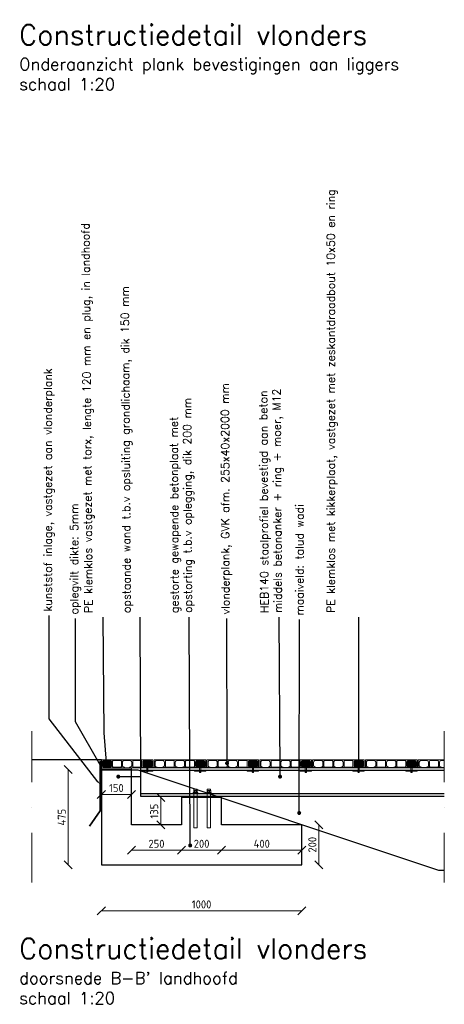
# Model space of a CAD drawing. Header units: metres. Extents: x -95462 to 707558, y 0 to 358316.
# Tile 22 of 50: x 183397 to 185514, y 221612 to 226523. Entities that reach past the tile are written whole.
import ezdxf
from ezdxf import colors
from ezdxf.entities.mleader import LeaderData, LeaderLine
from ezdxf.math import Vec2, Vec3

# ---------------------------------------------------------------- set-up
doc = ezdxf.new("R2010")
doc.units = ezdxf.units.M
doc.header["$LTSCALE"] = 20
doc.linetypes.add('DASHDOT', pattern=[25.4, 12.7, -6.35, 0, -6.35])
doc.layers.add('BL14_TALUD', color=11, linetype='Continuous')
doc.layers.add('tt00_tekst', color=7, linetype='Continuous')
for name, color, linetype, lineweight in [('N-WE-BC-BETONVORM_TALUDVLEUGELS-G', 3, 'Continuous', 25), ('N-WE-HC-HOUTVORM-G', 30, 'Continuous', 18), ('N-WE-HC-HOUTVORM-KLEMKLOS-G', 11, 'Continuous', 15), ('N-WE-SC-STAALVORM_HEA 140-G', 140, 'Continuous', 25), ('N-WE-VH-VERHARDING_GEOTEXTIEL-G', 252, 'Continuous', 35), ('TL46_Oplegvilt', 2, 'Continuous', 13), ('TL49_Doorsteekanker', 11, 'Continuous', 13), ('TL49_kikkerplaat', 11, 'Continuous', 13), ('X-XX-AL-AANPIJLING-M', 7, 'Continuous', 18), ('X-XX-AL-BREEKLIJN-G', 7, 'DASHDOT', 18), ('X-XX-AL-M', 7, 'Continuous', 18)]:
    doc.layers.add(name, color=color, linetype=linetype, lineweight=lineweight)
doc.styles.add('NLCS-ISO', font='NLCS-ISO.ttf')
doc.styles.add('ROMANS', font='romans.shx')
doc.dimstyles.new('NLCS RODOR-DIM-020mm$0', dxfattribs={"dimscale": 20, "dimtxt": 2, "dimasz": 2, "dimexe": 1.25, "dimexo": 0.625, "dimtad": 1, "dimdec": 0, "dimzin": 1, "dimdsep": 46, "dimtxsty": 'NLCS-ISO', "dimblk": 'OBLIQUE', "dimcen": 0, "dimse1": 1, "dimse2": 1, "dimclrd": 256, "dimclre": 1, "dimclrt": 256, "dimadec": 0, "dimazin": 0, "dimtfac": 1, "dimtdec": 0, "dimtmove": 0, "dimatfit": 0, "dimfxl": 1, "dimtolj": 1, "dimtzin": 0, "dimlwd": -1, "dimlwe": -1, "dimarcsym": 0})

# ---------------------------------------------------------------- blocks, each defined once
blk = doc.blocks.new('_Oblique')
at = {"color": 0, "linetype": 'ByBlock', "lineweight": -2}
blk.add_line((-0.5, -0.5), (0.5, 0.5), dxfattribs=at)
blk = doc.blocks.new('*D102')
at = {"layer": 'Defpoints', "color": 0, "transparency": 16777216}
for p in [(183803.8, 222307.7), (184803.8, 222307.7), (184803.8, 222077.5)]:
    blk.add_point(p, dxfattribs=at)
at = {"layer": 'X-XX-AL-M', "transparency": 16777216}
blk.add_line((183803.8, 222077.5), (184803.8, 222077.5), dxfattribs=at)
at = {"layer": 'X-XX-AL-M', "transparency": 16777216, "xscale": 40, "yscale": 40, "zscale": 40, "rotation": 180}
blk.add_blockref('_Oblique', (183803.8, 222077.5), dxfattribs=at)
at = {"layer": 'X-XX-AL-M', "transparency": 16777216, "xscale": 40, "yscale": 40, "zscale": 40}
blk.add_blockref('_Oblique', (184803.8, 222077.5), dxfattribs=at)
at = {"layer": 'X-XX-AL-M', "transparency": 16777216, "insert": (184303.8, 222110), "char_height": 40, "attachment_point": 5, "style": 'NLCS-ISO'}
blk.add_mtext('\\A1;1000', dxfattribs=at)
blk = doc.blocks.new('*D103')
at = {"layer": 'Defpoints', "color": 0, "transparency": 16777216}
for p in [(184803.8, 222507.7), (184803.8, 222307.7), (184888.8, 222307.7)]:
    blk.add_point(p, dxfattribs=at)
at = {"layer": 'X-XX-AL-M', "transparency": 16777216}
blk.add_line((184888.8, 222507.7), (184888.8, 222307.7), dxfattribs=at)
at = {"layer": 'X-XX-AL-M', "transparency": 16777216, "xscale": 40, "yscale": 40, "zscale": 40}
for p, rotation in [((184888.8, 222507.7), 90), ((184888.8, 222307.7), 270)]:
    blk.add_blockref('_Oblique', p, dxfattribs=dict(at, rotation=rotation))
at = {"layer": 'X-XX-AL-M', "transparency": 16777216, "insert": (184856.3, 222407.7), "char_height": 40, "attachment_point": 5, "rotation": 90, "style": 'NLCS-ISO'}
blk.add_mtext('\\A1;200', dxfattribs=at)
blk = doc.blocks.new('*D104')
at = {"layer": 'Defpoints', "color": 0, "transparency": 16777216}
for p in [(183803.8, 222782.7), (183638.9, 222307.7), (183803.8, 222307.7)]:
    blk.add_point(p, dxfattribs=at)
at = {"layer": 'X-XX-AL-M', "transparency": 16777216}
blk.add_line((183638.9, 222782.7), (183638.9, 222307.7), dxfattribs=at)
at = {"layer": 'X-XX-AL-M', "transparency": 16777216, "xscale": 40, "yscale": 40, "zscale": 40}
for p, rotation in [((183638.9, 222782.7), 90), ((183638.9, 222307.7), 270)]:
    blk.add_blockref('_Oblique', p, dxfattribs=dict(at, rotation=rotation))
at = {"layer": 'X-XX-AL-M', "transparency": 16777216, "insert": (183606.4, 222545.2), "char_height": 40, "attachment_point": 5, "rotation": 90, "style": 'NLCS-ISO'}
blk.add_mtext('\\A1;475', dxfattribs=at)
blk = doc.blocks.new('*D105')
at = {"layer": 'Defpoints', "color": 0, "transparency": 16777216}
for p in [(184203.8, 222507.7), (184403.8, 222507.7), (184403.8, 222380)]:
    blk.add_point(p, dxfattribs=at)
at = {"layer": 'X-XX-AL-M', "transparency": 16777216}
blk.add_line((184203.8, 222380), (184403.8, 222380), dxfattribs=at)
at = {"layer": 'X-XX-AL-M', "transparency": 16777216, "xscale": 40, "yscale": 40, "zscale": 40, "rotation": 180}
blk.add_blockref('_Oblique', (184203.8, 222380), dxfattribs=at)
at = {"layer": 'X-XX-AL-M', "transparency": 16777216, "xscale": 40, "yscale": 40, "zscale": 40}
blk.add_blockref('_Oblique', (184403.8, 222380), dxfattribs=at)
at = {"layer": 'X-XX-AL-M', "transparency": 16777216, "insert": (184303.8, 222412.5), "char_height": 40, "attachment_point": 5, "style": 'NLCS-ISO'}
blk.add_mtext('\\A1;200', dxfattribs=at)
blk = doc.blocks.new('*D106')
at = {"layer": 'Defpoints', "color": 0, "transparency": 16777216}
for p in [(183803.8, 222782.7), (183953.8, 222782.7), (183953.8, 222658)]:
    blk.add_point(p, dxfattribs=at)
at = {"layer": 'X-XX-AL-M', "transparency": 16777216}
blk.add_line((183803.8, 222658), (183953.8, 222658), dxfattribs=at)
at = {"layer": 'X-XX-AL-M', "transparency": 16777216, "xscale": 40, "yscale": 40, "zscale": 40, "rotation": 180}
blk.add_blockref('_Oblique', (183803.8, 222658), dxfattribs=at)
at = {"layer": 'X-XX-AL-M', "transparency": 16777216, "xscale": 40, "yscale": 40, "zscale": 40}
blk.add_blockref('_Oblique', (183953.8, 222658), dxfattribs=at)
at = {"layer": 'X-XX-AL-M', "transparency": 16777216, "insert": (183878.8, 222690.5), "char_height": 40, "attachment_point": 5, "style": 'NLCS-ISO'}
blk.add_mtext('\\A1;150', dxfattribs=at)
blk = doc.blocks.new('*D123')
at = {"layer": 'Defpoints', "color": 0, "transparency": 16777216}
for p in [(183953.8, 222507.7), (184203.8, 222507.7), (184203.8, 222380)]:
    blk.add_point(p, dxfattribs=at)
at = {"layer": 'X-XX-AL-M', "transparency": 16777216}
blk.add_line((183953.8, 222380), (184203.8, 222380), dxfattribs=at)
at = {"layer": 'X-XX-AL-M', "transparency": 16777216, "xscale": 40, "yscale": 40, "zscale": 40, "rotation": 180}
blk.add_blockref('_Oblique', (183953.8, 222380), dxfattribs=at)
at = {"layer": 'X-XX-AL-M', "transparency": 16777216, "xscale": 40, "yscale": 40, "zscale": 40}
blk.add_blockref('_Oblique', (184203.8, 222380), dxfattribs=at)
at = {"layer": 'X-XX-AL-M', "transparency": 16777216, "insert": (184078.8, 222412.5), "char_height": 40, "attachment_point": 5, "style": 'NLCS-ISO'}
blk.add_mtext('\\A1;250', dxfattribs=at)
blk = doc.blocks.new('*D124')
at = {"layer": 'Defpoints', "color": 0, "transparency": 16777216}
for p in [(184403.8, 222507.7), (184803.8, 222507.7), (184803.8, 222380)]:
    blk.add_point(p, dxfattribs=at)
at = {"layer": 'X-XX-AL-M', "transparency": 16777216}
blk.add_line((184403.8, 222380), (184803.8, 222380), dxfattribs=at)
at = {"layer": 'X-XX-AL-M', "transparency": 16777216, "xscale": 40, "yscale": 40, "zscale": 40, "rotation": 180}
blk.add_blockref('_Oblique', (184403.8, 222380), dxfattribs=at)
at = {"layer": 'X-XX-AL-M', "transparency": 16777216, "xscale": 40, "yscale": 40, "zscale": 40}
blk.add_blockref('_Oblique', (184803.8, 222380), dxfattribs=at)
at = {"layer": 'X-XX-AL-M', "transparency": 16777216, "insert": (184603.8, 222412.5), "char_height": 40, "attachment_point": 5, "style": 'NLCS-ISO'}
blk.add_mtext('\\A1;400', dxfattribs=at)
blk = doc.blocks.new('_Dot')
at = {"color": 0, "linetype": 'ByBlock', "lineweight": -2}
blk.add_line((-0.5, 0), (-1, 0), dxfattribs=at)
at = {"color": 0, "linetype": 'ByBlock', "const_width": 0.5}
blk.add_lwpolyline([(-0.25, 0, 1), (0.25, 0, 1)], format="xyb", close=True, dxfattribs=at)
blk = doc.blocks.new('*D81')
at = {"layer": 'Defpoints', "color": 0, "transparency": 16777216}
for p in [(184203.8, 222642.7), (184099.9, 222507.7), (184203.8, 222507.7)]:
    blk.add_point(p, dxfattribs=at)
at = {"layer": 'X-XX-AL-M', "transparency": 16777216}
blk.add_line((184099.9, 222642.7), (184099.9, 222507.7), dxfattribs=at)
at = {"layer": 'X-XX-AL-M', "transparency": 16777216, "xscale": 40, "yscale": 40, "zscale": 40}
for p, rotation in [((184099.9, 222642.7), 90), ((184099.9, 222507.7), 270)]:
    blk.add_blockref('_Oblique', p, dxfattribs=dict(at, rotation=rotation))
at = {"layer": 'X-XX-AL-M', "transparency": 16777216, "insert": (184067.4, 222575.2), "char_height": 40, "attachment_point": 5, "rotation": 90, "style": 'NLCS-ISO'}
blk.add_mtext('\\A1;135', dxfattribs=at)
blk = doc.blocks.new('A$C8326db8a')
at = {"layer": 'N-WE-HC-HOUTVORM-G', "flags": 128}
blk.add_lwpolyline([(201, 40), (156.5, 40), (100.5, 40), (56, 40), (0, 40), (0, 0), (15.2, 0), (15.2, 4), (13.2, 4), (7, 7.6, -0.267949), (5, 11.1), (5, 29, -0.414214), (13, 37), (43, 37, -0.414214), (51, 29), (51, 10.9, -0.267949), (49, 7.4), (43.1, 4), (40.8, 4), (40.8, 0), (56, 0), (100.5, 0), (115.8, 0), (115.8, 4), (113.8, 4), (107.5, 7.6, -0.267949), (105.5, 11.1), (105.5, 29, -0.414214), (113.5, 37), (143.5, 37, -0.414214), (151.5, 29), (151.5, 10.9, -0.267949), (149.5, 7.4), (143.6, 4), (141.2, 4), (141.2, 0), (156.5, 0), (201.5, 0), (216.8, 0), (216.8, 4), (214.8, 4), (208.5, 7.6, -0.267949), (206.5, 11.1), (206.5, 29, -0.414214), (214.5, 37), (244.5, 37, -0.414214), (252.5, 29), (252.5, 10.9, -0.267949), (250.5, 7.4), (244.6, 4), (242.2, 4), (242.2, 0), (257.5, 0), (257.5, 40), (201.5, 40)], format="xyb", dxfattribs=at)
for points in [[(56, 8), (56, 33, -0.414214), (60, 37), (96.5, 37, -0.414214), (100.5, 33), (100.5, 8, -0.414214), (96.5, 4), (60, 4, -0.414214)], [(156.5, 8), (156.5, 33, -0.414214), (160.5, 37), (197, 37, -0.414214), (201, 33), (201, 8, -0.414214), (197, 4), (160.5, 4, -0.414214)]]:
    blk.add_lwpolyline(points, format="xyb", close=True, dxfattribs=at)
blk = doc.blocks.new('A$C301965ac')
at = {"layer": 'TL49_Doorsteekanker'}
for p, q in [((-1.5, 3.5), (-1.5, 8.5)), ((1.5, 3.5), (1.5, 8.5))]:
    blk.add_line(p, q, dxfattribs=at)
for points in [[(5.5, 10), (-5.5, 10), (-5.5, 8.5), (5.5, 8.5)], [(4.5, 8.5), (-4.5, 8.5), (-4.5, 3.5), (4.5, 3.5)]]:
    blk.add_lwpolyline(points, close=True, dxfattribs=at)
blk.add_lwpolyline([(-4, 3.5), (-4, 0), (4, 0), (4, 3.5)], dxfattribs=at)

msp = doc.modelspace()

# ---------------------------------------------------------------- hatches: boundary and pattern name
at = {"layer": 'N-WE-HC-HOUTVORM-KLEMKLOS-G'}
h = msp.add_hatch(dxfattribs=at)
h.set_pattern_fill('LANGSHOUT', color=256, angle=45)
h.set_pattern_definition([(45, (3313.603, 3.5355), (-3.53553391, 3.53553391), [])])
edge = h.paths.add_edge_path()
edge.add_arc((183846.76, 222819.66), 8, 0, 90)
edge.add_line((183846.76, 222827.66), (183816.76, 222827.66))
edge.add_arc((183816.76, 222819.66), 8, 90, 180)
edge.add_line((183808.76, 222819.66), (183808.76, 222801.732))
edge.add_arc((183812.76, 222801.732), 4, 180, 240)
edge.add_line((183810.76, 222798.268), (183817.01, 222794.66))
edge.add_line((183817.01, 222794.66), (183819.01, 222794.66))
edge.add_line((183819.01, 222794.66), (183819.01, 222790.66))
edge.add_line((183819.01, 222790.66), (183844.51, 222790.66))
edge.add_line((183844.51, 222790.66), (183844.51, 222794.66))
edge.add_line((183844.51, 222794.66), (183846.865, 222794.66))
edge.add_line((183846.865, 222794.66), (183852.76, 222798.063))
edge.add_arc((183850.76, 222801.527), 4, 300, 360)
edge.add_line((183854.76, 222801.527), (183854.76, 222819.66))
h = msp.add_hatch(dxfattribs=at)
h.set_pattern_fill('LANGSHOUT', color=256, angle=45)
h.set_pattern_definition([(45, (3515.103, 3.5355), (-3.53553391, 3.53553391), [])])
edge = h.paths.add_edge_path()
edge.add_arc((184048.26, 222819.66), 8, 0, 90)
edge.add_line((184048.26, 222827.66), (184018.26, 222827.66))
edge.add_arc((184018.26, 222819.66), 8, 90, 180)
edge.add_line((184010.26, 222819.66), (184010.26, 222801.732))
edge.add_arc((184014.26, 222801.732), 4, 180, 240)
edge.add_line((184012.26, 222798.268), (184018.51, 222794.66))
edge.add_line((184018.51, 222794.66), (184020.51, 222794.66))
edge.add_line((184020.51, 222794.66), (184020.51, 222790.66))
edge.add_line((184020.51, 222790.66), (184046.01, 222790.66))
edge.add_line((184046.01, 222790.66), (184046.01, 222794.66))
edge.add_line((184046.01, 222794.66), (184048.365, 222794.66))
edge.add_line((184048.365, 222794.66), (184054.26, 222798.063))
edge.add_arc((184052.26, 222801.527), 4, 300, 360)
edge.add_line((184056.26, 222801.527), (184056.26, 222819.66))
h = msp.add_hatch(dxfattribs=at)
h.set_pattern_fill('LANGSHOUT', color=256, angle=45)
h.set_pattern_definition([(45, (3778.603, 3.5355), (-3.53553391, 3.53553391), [])])
edge = h.paths.add_edge_path()
edge.add_arc((184311.76, 222819.66), 8, 0, 90)
edge.add_line((184311.76, 222827.66), (184281.76, 222827.66))
edge.add_arc((184281.76, 222819.66), 8, 90, 180)
edge.add_line((184273.76, 222819.66), (184273.76, 222801.732))
edge.add_arc((184277.76, 222801.732), 4, 180, 240)
edge.add_line((184275.76, 222798.268), (184282.01, 222794.66))
edge.add_line((184282.01, 222794.66), (184284.01, 222794.66))
edge.add_line((184284.01, 222794.66), (184284.01, 222790.66))
edge.add_line((184284.01, 222790.66), (184309.51, 222790.66))
edge.add_line((184309.51, 222790.66), (184309.51, 222794.66))
edge.add_line((184309.51, 222794.66), (184311.865, 222794.66))
edge.add_line((184311.865, 222794.66), (184317.76, 222798.063))
edge.add_arc((184315.76, 222801.527), 4, 300, 360)
edge.add_line((184319.76, 222801.527), (184319.76, 222819.66))
h = msp.add_hatch(dxfattribs=at)
h.set_pattern_fill('LANGSHOUT', color=256, angle=45)
h.set_pattern_definition([(45, (4042.103, 3.5355), (-3.53553391, 3.53553391), [])])
edge = h.paths.add_edge_path()
edge.add_arc((184575.26, 222819.66), 8, 0, 90)
edge.add_line((184575.26, 222827.66), (184545.26, 222827.66))
edge.add_arc((184545.26, 222819.66), 8, 90, 180)
edge.add_line((184537.26, 222819.66), (184537.26, 222801.732))
edge.add_arc((184541.26, 222801.732), 4, 180, 240)
edge.add_line((184539.26, 222798.268), (184545.51, 222794.66))
edge.add_line((184545.51, 222794.66), (184547.51, 222794.66))
edge.add_line((184547.51, 222794.66), (184547.51, 222790.66))
edge.add_line((184547.51, 222790.66), (184573.01, 222790.66))
edge.add_line((184573.01, 222790.66), (184573.01, 222794.66))
edge.add_line((184573.01, 222794.66), (184575.365, 222794.66))
edge.add_line((184575.365, 222794.66), (184581.26, 222798.063))
edge.add_arc((184579.26, 222801.527), 4, 300, 360)
edge.add_line((184583.26, 222801.527), (184583.26, 222819.66))
h = msp.add_hatch(dxfattribs=at)
h.set_pattern_fill('LANGSHOUT', color=256, angle=45)
h.set_pattern_definition([(45, (4305.603, 3.5355), (-3.53553391, 3.53553391), [])])
edge = h.paths.add_edge_path()
edge.add_arc((184838.76, 222819.66), 8, 0, 90)
edge.add_line((184838.76, 222827.66), (184808.76, 222827.66))
edge.add_arc((184808.76, 222819.66), 8, 90, 180)
edge.add_line((184800.76, 222819.66), (184800.76, 222801.732))
edge.add_arc((184804.76, 222801.732), 4, 180, 240)
edge.add_line((184802.76, 222798.268), (184809.01, 222794.66))
edge.add_line((184809.01, 222794.66), (184811.01, 222794.66))
edge.add_line((184811.01, 222794.66), (184811.01, 222790.66))
edge.add_line((184811.01, 222790.66), (184836.51, 222790.66))
edge.add_line((184836.51, 222790.66), (184836.51, 222794.66))
edge.add_line((184836.51, 222794.66), (184838.865, 222794.66))
edge.add_line((184838.865, 222794.66), (184844.76, 222798.063))
edge.add_arc((184842.76, 222801.527), 4, 300, 360)
edge.add_line((184846.76, 222801.527), (184846.76, 222819.66))
h = msp.add_hatch(dxfattribs=at)
h.set_pattern_fill('LANGSHOUT', color=256, angle=45)
h.set_pattern_definition([(45, (4569.103, 3.5355), (-3.53553391, 3.53553391), [])])
edge = h.paths.add_edge_path()
edge.add_arc((185102.26, 222819.66), 8, 0, 90)
edge.add_line((185102.26, 222827.66), (185072.26, 222827.66))
edge.add_arc((185072.26, 222819.66), 8, 90, 180)
edge.add_line((185064.26, 222819.66), (185064.26, 222801.732))
edge.add_arc((185068.26, 222801.732), 4, 180, 240)
edge.add_line((185066.26, 222798.268), (185072.51, 222794.66))
edge.add_line((185072.51, 222794.66), (185074.51, 222794.66))
edge.add_line((185074.51, 222794.66), (185074.51, 222790.66))
edge.add_line((185074.51, 222790.66), (185100.01, 222790.66))
edge.add_line((185100.01, 222790.66), (185100.01, 222794.66))
edge.add_line((185100.01, 222794.66), (185102.365, 222794.66))
edge.add_line((185102.365, 222794.66), (185108.26, 222798.063))
edge.add_arc((185106.26, 222801.527), 4, 300, 360)
edge.add_line((185110.26, 222801.527), (185110.26, 222819.66))
h = msp.add_hatch(dxfattribs=at)
h.set_pattern_fill('LANGSHOUT', color=256, angle=45)
h.set_pattern_definition([(45, (4832.603, 3.5355), (-3.53553391, 3.53553391), [])])
edge = h.paths.add_edge_path()
edge.add_arc((185365.76, 222819.66), 8, 0, 90)
edge.add_line((185365.76, 222827.66), (185335.76, 222827.66))
edge.add_arc((185335.76, 222819.66), 8, 90, 180)
edge.add_line((185327.76, 222819.66), (185327.76, 222801.732))
edge.add_arc((185331.76, 222801.732), 4, 180, 240)
edge.add_line((185329.76, 222798.268), (185336.01, 222794.66))
edge.add_line((185336.01, 222794.66), (185338.01, 222794.66))
edge.add_line((185338.01, 222794.66), (185338.01, 222790.66))
edge.add_line((185338.01, 222790.66), (185363.51, 222790.66))
edge.add_line((185363.51, 222790.66), (185363.51, 222794.66))
edge.add_line((185363.51, 222794.66), (185365.865, 222794.66))
edge.add_line((185365.865, 222794.66), (185371.76, 222798.063))
edge.add_arc((185369.76, 222801.527), 4, 300, 360)
edge.add_line((185373.76, 222801.527), (185373.76, 222819.66))

# ---------------------------------------------------------------- linework, layer by layer
at = {"layer": 'BL14_TALUD', "flags": 128}
for points in [[(183803.76, 222830.66), (183456.34, 222830.66)], [(183803.76, 222780.66), (183985.646, 222780.66), (185485.646, 222280.66), (185514.334, 222280.66)]]:
    msp.add_lwpolyline(points, dxfattribs=at)
at = {"layer": 'N-WE-BC-BETONVORM_TALUDVLEUGELS-G', "flags": 128}
msp.add_lwpolyline([(184403.76, 222507.66), (184403.76, 222642.66), (184203.76, 222642.66), (184203.76, 222507.66), (183953.76, 222507.66), (183953.76, 222782.66), (183803.76, 222782.66), (183803.76, 222507.66), (183803.76, 222307.66), (184803.76, 222307.66), (184803.76, 222507.66)], close=True, dxfattribs=at)
at = {"layer": 'N-WE-HC-HOUTVORM-G', "ltscale": 5, "flags": 128}
msp.add_lwpolyline([(185514.334, 222830.66), (185485.26, 222830.66), (185440.76, 222830.66), (185384.76, 222830.66), (185384.76, 222790.66), (185400.01, 222790.66), (185400.01, 222794.66), (185398.01, 222794.66), (185391.76, 222798.268, -0.26794919), (185389.76, 222801.732), (185389.76, 222819.66, -0.41421356), (185397.76, 222827.66), (185427.76, 222827.66, -0.41421356), (185435.76, 222819.66), (185435.76, 222801.527, -0.26794919), (185433.76, 222798.063), (185427.865, 222794.66), (185425.51, 222794.66), (185425.51, 222790.66), (185440.76, 222790.66), (185485.26, 222790.66), (185500.51, 222790.66), (185500.51, 222794.66), (185498.51, 222794.66), (185492.26, 222798.268, -0.26794919), (185490.26, 222801.732), (185490.26, 222819.66, -0.41421356), (185498.26, 222827.66), (185514.334, 222827.66)], format="xyb", dxfattribs=at)
msp.add_lwpolyline([(185440.76, 222798.66), (185440.76, 222823.66, -0.41421356), (185444.76, 222827.66), (185481.26, 222827.66, -0.41421356), (185485.26, 222823.66), (185485.26, 222798.66, -0.41421356), (185481.26, 222794.66), (185444.76, 222794.66, -0.41421356)], format="xyb", close=True, dxfattribs=at)
at = {"layer": 'N-WE-HC-HOUTVORM-KLEMKLOS-G', "flags": 128}
for points in [[(183854.76, 222819.66, 0.41421356), (183846.76, 222827.66), (183816.76, 222827.66, 0.41421356), (183808.76, 222819.66), (183808.76, 222801.732, 0.26794919), (183810.76, 222798.268), (183817.01, 222794.66), (183819.01, 222794.66), (183819.01, 222790.66), (183844.51, 222790.66), (183844.51, 222794.66), (183846.865, 222794.66), (183852.76, 222798.063, 0.26794919), (183854.76, 222801.527)], [(184056.26, 222819.66, 0.41421356), (184048.26, 222827.66), (184018.26, 222827.66, 0.41421356), (184010.26, 222819.66), (184010.26, 222801.732, 0.26794919), (184012.26, 222798.268), (184018.51, 222794.66), (184020.51, 222794.66), (184020.51, 222790.66), (184046.01, 222790.66), (184046.01, 222794.66), (184048.365, 222794.66), (184054.26, 222798.063, 0.26794919), (184056.26, 222801.527)], [(184319.76, 222819.66, 0.41421356), (184311.76, 222827.66), (184281.76, 222827.66, 0.41421356), (184273.76, 222819.66), (184273.76, 222801.732, 0.26794919), (184275.76, 222798.268), (184282.01, 222794.66), (184284.01, 222794.66), (184284.01, 222790.66), (184309.51, 222790.66), (184309.51, 222794.66), (184311.865, 222794.66), (184317.76, 222798.063, 0.26794919), (184319.76, 222801.527)], [(184583.26, 222819.66, 0.41421356), (184575.26, 222827.66), (184545.26, 222827.66, 0.41421356), (184537.26, 222819.66), (184537.26, 222801.732, 0.26794919), (184539.26, 222798.268), (184545.51, 222794.66), (184547.51, 222794.66), (184547.51, 222790.66), (184573.01, 222790.66), (184573.01, 222794.66), (184575.365, 222794.66), (184581.26, 222798.063, 0.26794919), (184583.26, 222801.527)], [(184846.76, 222819.66, 0.41421356), (184838.76, 222827.66), (184808.76, 222827.66, 0.41421356), (184800.76, 222819.66), (184800.76, 222801.732, 0.26794919), (184802.76, 222798.268), (184809.01, 222794.66), (184811.01, 222794.66), (184811.01, 222790.66), (184836.51, 222790.66), (184836.51, 222794.66), (184838.865, 222794.66), (184844.76, 222798.063, 0.26794919), (184846.76, 222801.527)], [(185110.26, 222819.66, 0.41421356), (185102.26, 222827.66), (185072.26, 222827.66, 0.41421356), (185064.26, 222819.66), (185064.26, 222801.732, 0.26794919), (185066.26, 222798.268), (185072.51, 222794.66), (185074.51, 222794.66), (185074.51, 222790.66), (185100.01, 222790.66), (185100.01, 222794.66), (185102.365, 222794.66), (185108.26, 222798.063, 0.26794919), (185110.26, 222801.527)], [(185373.76, 222819.66, 0.41421356), (185365.76, 222827.66), (185335.76, 222827.66, 0.41421356), (185327.76, 222819.66), (185327.76, 222801.732, 0.26794919), (185329.76, 222798.268), (185336.01, 222794.66), (185338.01, 222794.66), (185338.01, 222790.66), (185363.51, 222790.66), (185363.51, 222794.66), (185365.865, 222794.66), (185371.76, 222798.063, 0.26794919), (185373.76, 222801.527)]]:
    msp.add_lwpolyline(points, format="xyb", close=True, dxfattribs=at)
for points in [[(184020.51, 222790.66), (184046.01, 222790.66)], [(184278.01, 222790.66), (184303.51, 222790.66)], [(184541.51, 222790.66), (184567.01, 222790.66)], [(184805.01, 222790.66), (184830.51, 222790.66)], [(185068.51, 222790.66), (185094.01, 222790.66)], [(185332.01, 222790.66), (185357.51, 222790.66)]]:
    msp.add_lwpolyline(points, dxfattribs=at)
at = {"layer": 'N-WE-SC-STAALVORM_HEA 140-G', "flags": 128}
for points in [[(185514.334, 222790.66), (183998.76, 222790.66), (183998.76, 222650.66), (185514.334, 222650.66)], [(185514.334, 222778.66), (183998.76, 222778.66)], [(183998.76, 222662.66), (185514.334, 222662.66)]]:
    msp.add_lwpolyline(points, dxfattribs=at)
at = {"layer": 'N-WE-VH-VERHARDING_GEOTEXTIEL-G', "flags": 128}
msp.add_lwpolyline([(183744.385, 222499.92), (183798.76, 222577.242), (183798.76, 222825.66)], dxfattribs=at)
at = {"layer": 'TL46_Oplegvilt'}
for points in [[(183953.76, 222790.66), (183803.76, 222790.66), (183803.76, 222782.66), (183953.76, 222782.66)], [(184403.76, 222650.66), (184203.76, 222650.66), (184203.76, 222642.66), (184403.76, 222642.66)]]:
    msp.add_lwpolyline(points, close=True, dxfattribs=at)
at = {"layer": 'TL49_Doorsteekanker'}
for p, q in [((184270.31, 222678.16), (184270.31, 222668.16)), ((184276.31, 222678.16), (184276.31, 222668.16)), ((184337.31, 222678.16), (184337.31, 222668.16)), ((184343.31, 222678.16), (184343.31, 222668.16))]:
    msp.add_line(p, q, dxfattribs=at)
for points in [[(184036.01, 222778.66), (184030.01, 222778.66), (184030.01, 222808.66), (184036.01, 222808.66)], [(184299.51, 222774.66), (184293.51, 222774.66), (184293.51, 222804.66), (184299.51, 222804.66)], [(184563.01, 222774.66), (184557.01, 222774.66), (184557.01, 222804.66), (184563.01, 222804.66)], [(184826.51, 222774.66), (184820.51, 222774.66), (184820.51, 222804.66), (184826.51, 222804.66)], [(185090.01, 222774.66), (185084.01, 222774.66), (185084.01, 222804.66), (185090.01, 222804.66)], [(185353.51, 222774.66), (185347.51, 222774.66), (185347.51, 222804.66), (185353.51, 222804.66)], [(184262.31, 222665.16), (184284.31, 222665.16), (184284.31, 222668.16), (184262.31, 222668.16)], [(184264.31, 222668.16), (184282.31, 222668.16), (184282.31, 222678.16), (184264.31, 222678.16)], [(184265.31, 222665.16), (184281.31, 222665.16), (184281.31, 222492.66), (184265.31, 222492.66)], [(184329.31, 222665.16), (184351.31, 222665.16), (184351.31, 222668.16), (184329.31, 222668.16)], [(184331.31, 222668.16), (184349.31, 222668.16), (184349.31, 222678.16), (184331.31, 222678.16)], [(184332.31, 222665.16), (184348.31, 222665.16), (184348.31, 222492.66), (184332.31, 222492.66)]]:
    msp.add_lwpolyline(points, close=True, dxfattribs=at)
for points in [[(184281.31, 222678.16), (184281.31, 222685.16), (184265.31, 222685.16), (184265.31, 222678.16)], [(184348.31, 222678.16), (184348.31, 222685.16), (184332.31, 222685.16), (184332.31, 222678.16)]]:
    msp.add_lwpolyline(points, dxfattribs=at)
at = {"layer": 'TL49_kikkerplaat', "flags": 128}
for points in [[(184004.76, 222778.66), (184061.26, 222778.66), (184061.26, 222774.66), (184004.76, 222774.66)], [(184268.26, 222778.66), (184324.76, 222778.66), (184324.76, 222774.66), (184268.26, 222774.66)], [(184531.76, 222778.66), (184588.26, 222778.66), (184588.26, 222774.66), (184531.76, 222774.66)], [(184795.26, 222778.66), (184851.76, 222778.66), (184851.76, 222774.66), (184795.26, 222774.66)], [(185058.76, 222778.66), (185115.26, 222778.66), (185115.26, 222774.66), (185058.76, 222774.66)], [(185322.26, 222778.66), (185378.76, 222778.66), (185378.76, 222774.66), (185322.26, 222774.66)]]:
    msp.add_lwpolyline(points, close=True, dxfattribs=at)
at = {"layer": 'X-XX-AL-BREEKLIJN-G'}
for p, q in [((183456.34, 222974.308), (183456.34, 222218.47)), ((185514.334, 222974.308), (185514.334, 222218.47))]:
    msp.add_line(p, q, dxfattribs=at)

# ---------------------------------------------------------------- block references
at = {"layer": 'N-WE-HC-HOUTVORM-G'}
for p in [(183803.76, 222790.66), (184067.26, 222790.66), (184330.76, 222790.66), (184594.26, 222790.66), (184857.76, 222790.66), (185121.26, 222790.66)]:
    msp.add_blockref('A$C8326db8a', p, dxfattribs=at)
at = {"layer": 'TL49_kikkerplaat', "xscale": 0.75, "yscale": 0.75, "zscale": 0.75}
for p in [(184033.01, 222771.16), (184296.51, 222767.16), (184560.01, 222767.16), (184823.51, 222767.16), (185087.01, 222767.16), (185350.51, 222767.16)]:
    msp.add_blockref('A$C301965ac', p, dxfattribs=at)

# ---------------------------------------------------------------- texts
at = {"layer": 'tt00_tekst', "char_height": 100, "width": 2275.56527, "attachment_point": 1, "style": 'ROMANS'}
for s, insert in [('{\\C4;Constructiedetail vlonders\\P\\H0.6x;\\C3;Onderaanzicht plank bevestigingen aan liggers\\Pschaal 1:20}', (183393.965, 226498.336)), ("{\\C4;Constructiedetail vlonders\\P\\H0.6x;\\C3;doorsnede B-B' landhoofd\\Pschaal 1:20}", (183393.965, 221939.364))]:
    msp.add_mtext(s, dxfattribs=dict(at, insert=insert))

# ---------------------------------------------------------------- dimensions: what is measured, and where the dimension line sits
at = {"layer": 'X-XX-AL-M'}
for base, p1, p2, picture, middle in [((183638.945, 222307.66), (183803.76, 222782.66), (183803.76, 222307.66), '*D104', (183606.445, 222545.16)), ((184099.906, 222507.66), (184203.76, 222642.66), (184203.76, 222507.66), '*D81', (184067.406, 222575.16)), ((184888.849, 222307.66), (184803.76, 222507.66), (184803.76, 222307.66), '*D103', (184856.349, 222407.66))]:
    dim = msp.add_linear_dim(base=base, p1=p1, p2=p2, angle=90, dimstyle='NLCS RODOR-DIM-020mm$0', dxfattribs=at)
    dim.commit()
    dim.dimension.update_dxf_attribs({"geometry": picture, "text_midpoint": middle})
for base, p1, p2, picture, middle in [((183953.76, 222658.02), (183803.76, 222782.66), (183953.76, 222782.66), '*D106', (183878.76, 222690.52)), ((184203.76, 222380.02), (183953.76, 222507.66), (184203.76, 222507.66), '*D123', (184078.76, 222412.52)), ((184403.76, 222380.02), (184203.76, 222507.66), (184403.76, 222507.66), '*D105', (184303.76, 222412.52)), ((184803.76, 222380.02), (184403.76, 222507.66), (184803.76, 222507.66), '*D124', (184603.76, 222412.52)), ((184803.76, 222077.461), (183803.76, 222307.66), (184803.76, 222307.66), '*D102', (184303.76, 222109.961))]:
    dim = msp.add_linear_dim(base=base, p1=p1, p2=p2, dimstyle='NLCS RODOR-DIM-020mm$0', dxfattribs=at)
    dim.commit()
    dim.dimension.update_dxf_attribs({"geometry": picture, "text_midpoint": middle})

# ---------------------------------------------------------------- leaders
at = {"layer": 'X-XX-AL-AANPIJLING-M'}
ml = msp.add_multileader_mtext('Standard', dxfattribs=at)
ml.set_content('vlonderplank, GVK afm. 255x40x2000 mm', color=2, style='ROMANS')
ml.set_leader_properties(color=1)
ml.set_arrow_properties(name='DOT')
ml.build(insert=Vec2(0, 0))
ml.multileader.update_dxf_attribs({"has_dogleg": 0, "text_left_attachment_type": 3, "text_right_attachment_type": 3, "dogleg_length": 0.36, "arrow_head_size": 20, "scale": 20})
ctx = ml.context
ctx.base_point, ctx.scale, ctx.char_height, ctx.arrow_head_size, ctx.landing_gap_size, ctx.plane_origin, ctx.plane_x_axis, ctx.plane_y_axis = Vec3(184429.279, 223536.457), 20, 40, 20, 20, Vec3(184430.79, 222798.578), Vec3(0, 1), Vec3(-1, 0)
ctx.left_attachment, ctx.right_attachment = 3, 3
notes = []
notes.append((ctx, [(0, (1, 1, 0), (184429.279, 223529.257), (0, 1), 7.2, [(0, [(184430.79, 222814.425)], 0, [])])]))
ctx.mtext.insert, ctx.mtext.text_direction, ctx.mtext.rotation, ctx.mtext.width, ctx.mtext.flow_direction = Vec3(184402.57, 223556.401), Vec3(-0.0020928, 0.99999781), 1.57288913, 2135.67287, 5
ml = msp.add_multileader_mtext('Standard', dxfattribs=at)
ml.set_content('gestorte gewapende betonplaat met \\Popstorting t.b.v oplegging, dik 200 mm', color=2, style='ROMANS')
ml.set_leader_properties(color=1)
ml.set_arrow_properties(name='DOT')
ml.build(insert=Vec2(0, 0))
ml.multileader.update_dxf_attribs({"has_dogleg": 0, "text_left_attachment_type": 3, "text_right_attachment_type": 3, "dogleg_length": 0.36, "arrow_head_size": 20, "scale": 20})
ctx = ml.context
ctx.base_point, ctx.scale, ctx.char_height, ctx.arrow_head_size, ctx.landing_gap_size, ctx.plane_origin, ctx.plane_x_axis, ctx.plane_y_axis = Vec3(184242.196, 223543.657), 20, 40, 20, 20, Vec3(184246.845, 222519.882), Vec3(0, 1), Vec3(-1, 0)
ctx.left_attachment, ctx.right_attachment = 3, 3
notes.append((ctx, [(0, (1, 1, 0), (184242.196, 223536.457), (0, 1), 7.2, [(0, [(184246.845, 222404.102)], 0, [])])]))
ctx.mtext.insert, ctx.mtext.text_direction, ctx.mtext.rotation, ctx.mtext.width, ctx.mtext.flow_direction = Vec3(184148.782, 223563.276), Vec3(-0.0040793, 0.99999168), 1.57487563, 1930.25902, 5
ml = msp.add_multileader_mtext('Standard', dxfattribs=at)
ml.set_content('HEB140 staalprofiel bevestigd aan beton \\Pmiddels betonanker + ring + moer, M12', color=2, style='ROMANS')
ml.set_leader_properties(color=1)
ml.set_arrow_properties(name='DOT')
ml.build(insert=Vec2(0, 0))
ml.multileader.update_dxf_attribs({"has_dogleg": 0, "text_left_attachment_type": 3, "text_right_attachment_type": 3, "dogleg_length": 0.36, "arrow_head_size": 20, "scale": 20})
ctx = ml.context
ctx.base_point, ctx.scale, ctx.char_height, ctx.arrow_head_size, ctx.landing_gap_size, ctx.plane_origin, ctx.plane_x_axis, ctx.plane_y_axis = Vec3(184690.668, 223543.657), 20, 40, 20, 20, Vec3(184695.317, 222519.882), Vec3(0, 1), Vec3(-1, 0)
ctx.left_attachment, ctx.right_attachment = 3, 3
notes.append((ctx, [(0, (1, 1, 0), (184690.668, 223536.457), (0, 1), 7.2, [(0, [(184695.317, 222747.45)], 0, [])])]))
ctx.mtext.insert, ctx.mtext.text_direction, ctx.mtext.rotation, ctx.mtext.width, ctx.mtext.flow_direction = Vec3(184597.22, 223563.111), Vec3(-0.00583836, 0.99998296), 1.57663472, 1930.25902, 5
ml = msp.add_multileader_mtext('Standard', dxfattribs=at)
ml.set_content('\\pxt1;maaiveld: talud wadi', color=2, style='ROMANS')
ml.set_leader_properties(color=1)
ml.set_arrow_properties(name='DOT')
ml.build(insert=Vec2(0, 0))
ml.multileader.update_dxf_attribs({"has_dogleg": 0, "text_left_attachment_type": 3, "text_right_attachment_type": 3, "dogleg_length": 0.36, "arrow_head_size": 20, "scale": 20})
ctx = ml.context
ctx.base_point, ctx.scale, ctx.char_height, ctx.arrow_head_size, ctx.landing_gap_size, ctx.plane_origin = Vec3(184791.762, 223530.974), 20, 40, 20, 20, Vec3(184789.211, 222514.399)
ctx.left_attachment, ctx.right_attachment = 3, 3
notes.append((ctx, [(0, (1, 1, 0), (184784.562, 223530.974), (1, 0), 7.2, [(0, [(184790.479, 222566.138)], 0, [])])]))
ctx.mtext.insert, ctx.mtext.text_direction, ctx.mtext.rotation, ctx.mtext.width, ctx.mtext.flow_direction = Vec3(184771.789, 223551.001), Vec3(0.00133017, 0.99999912), 1.56946616, 1930.25902, 5
ml = msp.add_multileader_mtext('Standard', dxfattribs=at)
ml.set_content('opstaande wand t.b.v opsluiting grondlichaam, dik 150 mm', color=2, style='ROMANS')
ml.set_leader_properties(color=1)
ml.set_arrow_properties(name='DOT')
ml.build(insert=Vec2(0, 0))
ml.multileader.update_dxf_attribs({"has_dogleg": 0, "text_left_attachment_type": 3, "text_right_attachment_type": 3, "dogleg_length": 0.36, "arrow_head_size": 20, "scale": 20})
ctx = ml.context
ctx.base_point, ctx.scale, ctx.char_height, ctx.arrow_head_size, ctx.landing_gap_size, ctx.plane_origin, ctx.plane_x_axis, ctx.plane_y_axis = Vec3(183996.762, 223543.657), 20, 40, 20, 20, Vec3(184001.411, 222519.882), Vec3(0, 1), Vec3(-1, 0)
ctx.left_attachment, ctx.right_attachment = 3, 3
notes.append((ctx, [(0, (1, 1, 0), (183996.762, 223536.457), (0, 1), 7.2, [(0, [(183888.378, 222747.45), (184001.411, 222747.45)], 0, [])])]))
ctx.mtext.insert, ctx.mtext.text_direction, ctx.mtext.rotation, ctx.mtext.width, ctx.mtext.flow_direction = Vec3(183909.98, 223563.15), Vec3(-0.00583836, 0.99998296), 1.57663472, 1521.62445, 5
ml = msp.add_multileader_mtext('Standard', dxfattribs=at)
ml.set_content('PE klemklos vastgezet met torx, lengte 120 mm en plug, in landhoofd', color=2, style='ROMANS')
ml.set_leader_properties(color=1)
ml.build(insert=Vec2(0, 0))
ml.multileader.update_dxf_attribs({"has_dogleg": 0, "text_left_attachment_type": 3, "text_right_attachment_type": 3, "dogleg_length": 0.36, "arrow_head_size": 20, "scale": 20})
ctx = ml.context
ctx.base_point, ctx.scale, ctx.char_height, ctx.arrow_head_size, ctx.landing_gap_size, ctx.plane_origin, ctx.plane_x_axis, ctx.plane_y_axis = Vec3(183813.014, 223543.657), 20, 40, 20, 20, Vec3(183817.663, 222519.882), Vec3(0, 1), Vec3(-1, 0)
ctx.left_attachment, ctx.right_attachment = 3, 3
notes.append((ctx, [(0, (1, 1, 0), (183813.014, 223536.457), (0, 1), 7.2, [(0, [(183831.76, 222797.977), (183817.663, 222965.283)], 0, [])])]))
ctx.mtext.insert, ctx.mtext.text_direction, ctx.mtext.rotation, ctx.mtext.width, ctx.mtext.flow_direction = Vec3(183719.523, 223562.906), Vec3(-0.00803714, 0.9999677), 1.57883355, 1354.45065, 5
ml = msp.add_multileader_mtext('Standard', dxfattribs=at)
ml.set_content('PE klemklos met kikkerplaat, vastgezet met zeskantdraadbout 10x50 en ring', color=2, style='ROMANS')
ml.set_leader_properties(color=1)
ml.build(insert=Vec2(0, 0))
ml.multileader.update_dxf_attribs({"has_dogleg": 0, "text_left_attachment_type": 3, "text_right_attachment_type": 3, "dogleg_length": 0.36, "arrow_head_size": 20, "scale": 20})
ctx = ml.context
ctx.base_point, ctx.scale, ctx.char_height, ctx.arrow_head_size, ctx.landing_gap_size, ctx.plane_origin, ctx.plane_x_axis, ctx.plane_y_axis = Vec3(185088.134, 223543.657), 20, 40, 20, 20, Vec3(185092.783, 222519.882), Vec3(0, 1), Vec3(-1, 0)
ctx.left_attachment, ctx.right_attachment = 3, 3
notes.append((ctx, [(0, (1, 1, 0), (185088.134, 223536.457), (0, 1), 7.2, [(0, [(185088.134, 222810.965)], 0, [])])]))
ctx.mtext.insert, ctx.mtext.text_direction, ctx.mtext.rotation, ctx.mtext.width, ctx.mtext.flow_direction = Vec3(184928.134, 223563.657), Vec3(0, 1), 1.57079633, 1043.74167, 5
ml = msp.add_multileader_mtext('Standard', dxfattribs=at)
ml.set_content('kunststof inlage, vastgezet aan vlonderplank', color=2, style='ROMANS')
ml.set_leader_properties(color=1)
ml.build(insert=Vec2(0, 0))
ml.multileader.update_dxf_attribs({"has_dogleg": 0, "text_left_attachment_type": 3, "text_right_attachment_type": 3, "dogleg_length": 0.36, "arrow_head_size": 20, "scale": 20})
ctx = ml.context
ctx.base_point, ctx.scale, ctx.char_height, ctx.arrow_head_size, ctx.landing_gap_size, ctx.plane_origin, ctx.plane_x_axis, ctx.plane_y_axis = Vec3(183543.492, 223550.576), 20, 40, 20, 20, Vec3(183543.671, 222644.112), Vec3(0, 1), Vec3(-1, 0)
ctx.left_attachment, ctx.right_attachment = 3, 3
notes.append((ctx, [(0, (1, 1, 0), (183543.492, 223543.376), (0, 1), 7.2, [(0, [(183798.76, 222706.451), (183543.671, 223034.995)], 0, [])])]))
ctx.mtext.insert, ctx.mtext.text_direction, ctx.mtext.rotation, ctx.mtext.flow_direction = Vec3(183516.819, 223570.567), Vec3(-0.00034637, 0.99999994), 1.5711427, 5
ml = msp.add_multileader_mtext('Standard', dxfattribs=at)
ml.set_content('oplegvilt dikte: 5mm', color=2, style='ROMANS')
ml.set_leader_properties(color=1)
ml.build(insert=Vec2(0, 0))
ml.multileader.update_dxf_attribs({"has_dogleg": 0, "text_left_attachment_type": 3, "text_right_attachment_type": 3, "dogleg_length": 0.36, "arrow_head_size": 20, "scale": 20})
ctx = ml.context
ctx.base_point, ctx.scale, ctx.char_height, ctx.arrow_head_size, ctx.landing_gap_size, ctx.plane_origin, ctx.plane_x_axis, ctx.plane_y_axis = Vec3(183674.696, 223536.457), 20, 40, 20, 20, Vec3(183674.874, 222629.992), Vec3(0, 1), Vec3(-1, 0)
ctx.left_attachment, ctx.right_attachment = 3, 3
notes.append((ctx, [(0, (1, 1, 0), (183674.696, 223529.257), (0, 1), 7.2, [(0, [(183809.683, 222785.982), (183674.874, 223020.876)], 0, [])])]))
ctx.mtext.insert, ctx.mtext.text_direction, ctx.mtext.rotation, ctx.mtext.flow_direction = Vec3(183648.022, 223556.448), Vec3(-0.00034637, 0.99999994), 1.5711427, 5
for ctx, leaders in notes:
    for number, flags, end, landing, length, lines in leaders:
        leader = LeaderData()
        leader.index, (leader.has_last_leader_line, leader.has_dogleg_vector, leader.attachment_direction) = number, flags
        leader.last_leader_point, leader.dogleg_vector, leader.dogleg_length = Vec3(end), Vec3(landing), length
        for number, points, colour, breaks in lines:
            line = LeaderLine()
            line.index, line.vertices, line.color, line.breaks = number, Vec3.list(points), colors.encode_raw_color(colour), breaks
            leader.lines.append(line)
        ctx.leaders.append(leader)

doc.saveas('drawing.dxf')
